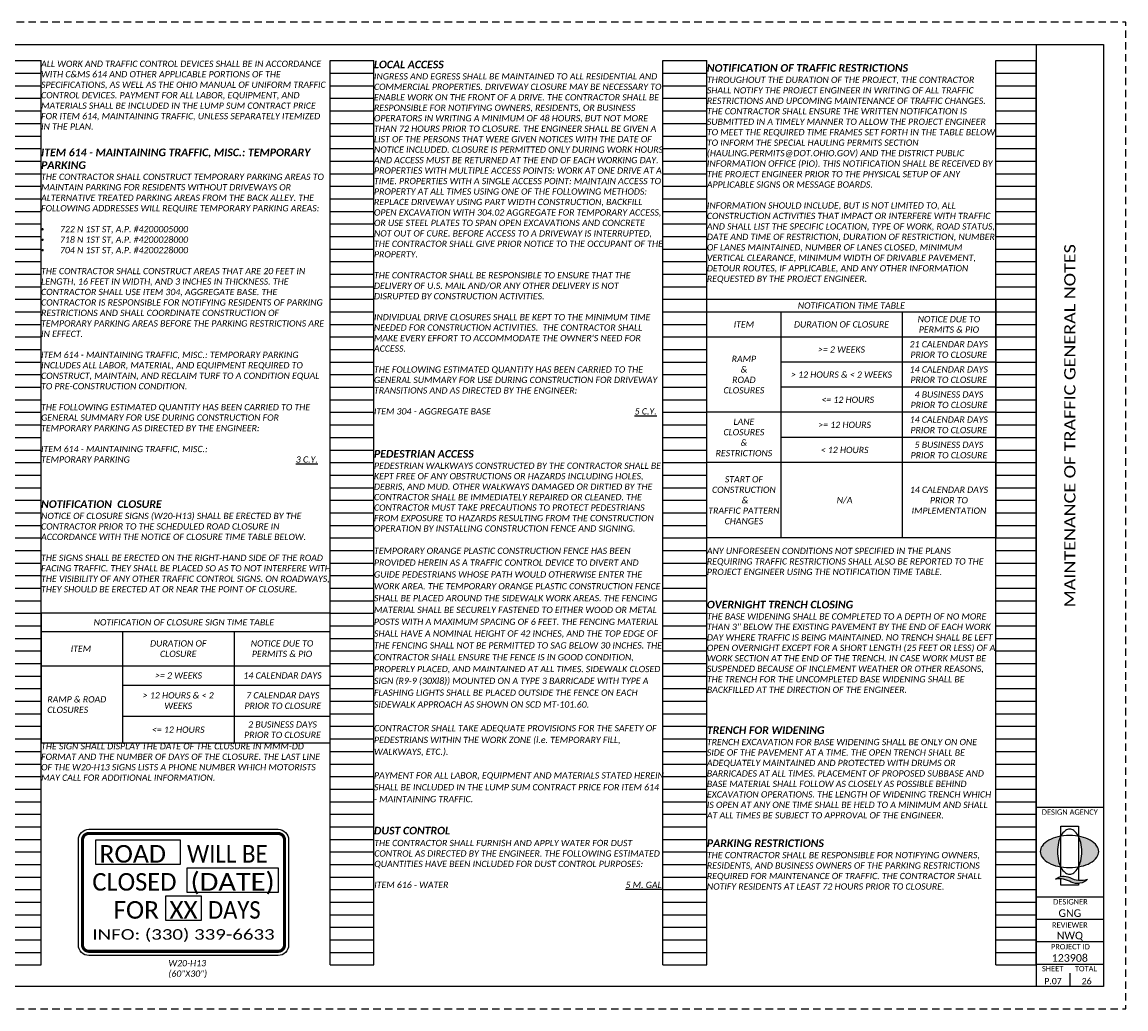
# Paper-space layout 'Layout1' of a CAD drawing. Header units: feet. Extents: x -8.4 to 63.2, y 0 to 22.
# Tile 2 of 3: x 9.4 to 34, y 0 to 22. Entities that reach past the tile are written whole.
import ezdxf
from ezdxf.enums import TextEntityAlignment as Align

# ---------------------------------------------------------------- set-up
doc = ezdxf.new("R2010")
doc.units = ezdxf.units.FT
doc.header["$MEASUREMENT"] = 0
doc.linetypes.add('OhDOT_USTN3', pattern=[0.22, 0.165, -0.055])
for name, color, linetype in [('SH_Border', 7, 'Continuous'), ('SH_Cut_Line', 7, 'OhDOT_USTN3'), ('SH_Data', 7, 'Continuous'), ('SH_Hatch', 14, 'Continuous'), ('SH_Text', 7, 'Continuous'), ('SH_TextH', 4, 'Continuous'), ('SH_TextM', 7, 'Continuous')]:
    doc.layers.add(name, color=color, linetype=linetype)
doc.styles.add('Font 70-Main Title', font='calibri.ttf', dxfattribs={"width": 1.15, "height": 0.25})
doc.styles.add('SIMPLEX', font='calibri.ttf')
doc.styles.add('Slanted Normal (0.14) Font 31', font='calibrii.ttf', dxfattribs={"height": 0.14})
doc.styles.add('Slanted Sub-Title (0.17) Font 31', font='calibrii.ttf', dxfattribs={"height": 0.17})
doc.styles.add('Slanted-Normal', font='calibrii.ttf', dxfattribs={"height": 0.14})
doc.styles.add('Straight Minimum (0.12) Font 30', font='calibri.ttf', dxfattribs={"height": 0.12})
doc.styles.add('Straight-Normal', font='calibri.ttf', dxfattribs={"height": 0.14})
doc.styles.add('Straight-Sub Title', font='calibri.ttf', dxfattribs={"height": 0.17})

# ---------------------------------------------------------------- blocks, each defined once
blk = doc.blocks.new('4COL')
at = {"layer": 'Defpoints', "color": 3, "linetype": 'Continuous'}
for p, q in [((9.34, 21.14), (10.32, 21.14)), ((10.32, 0.98), (10.32, 21.14)), ((16.76, 0.98), (16.76, 21.14)), ((16.76, 21.14), (17.74, 21.14)), ((17.74, 0.98), (17.74, 21.14)), ((24.18, 0.98), (24.18, 21.14)), ((24.18, 21.14), (25.16, 21.14)), ((25.16, 0.98), (25.16, 21.14)), ((31.6, 0.98), (31.6, 21.14)), ((31.6, 21.14), (32.5, 21.14)), ((32.5, 0.98), (32.5, 21.14)), ((9.34, 20.86), (10.32, 20.86)), ((16.76, 20.86), (17.74, 20.86)), ((24.18, 20.86), (25.16, 20.86)), ((31.6, 20.86), (32.5, 20.86)), ((9.34, 20.58), (10.32, 20.58)), ((16.76, 20.58), (17.74, 20.58)), ((24.18, 20.58), (25.16, 20.58)), ((31.6, 20.58), (32.5, 20.58)), ((9.34, 20.3), (10.32, 20.3)), ((16.76, 20.3), (17.74, 20.3)), ((24.18, 20.3), (25.16, 20.3)), ((31.6, 20.3), (32.5, 20.3)), ((9.34, 20.02), (10.32, 20.02)), ((16.76, 20.02), (17.74, 20.02)), ((24.18, 20.02), (25.16, 20.02)), ((31.6, 20.02), (32.5, 20.02)), ((9.34, 19.74), (10.32, 19.74)), ((16.76, 19.74), (17.74, 19.74)), ((24.18, 19.74), (25.16, 19.74)), ((31.6, 19.74), (32.5, 19.74)), ((9.34, 19.46), (10.32, 19.46)), ((16.76, 19.46), (17.74, 19.46)), ((24.18, 19.46), (25.16, 19.46)), ((31.6, 19.46), (32.5, 19.46)), ((9.34, 19.18), (10.32, 19.18)), ((16.76, 19.18), (17.74, 19.18)), ((24.18, 19.18), (25.16, 19.18)), ((31.6, 19.18), (32.5, 19.18)), ((9.34, 18.9), (10.32, 18.9)), ((16.76, 18.9), (17.74, 18.9)), ((24.18, 18.9), (25.16, 18.9)), ((31.6, 18.9), (32.5, 18.9)), ((9.34, 18.62), (10.32, 18.62)), ((16.76, 18.62), (17.74, 18.62)), ((24.18, 18.62), (25.16, 18.62)), ((31.6, 18.62), (32.5, 18.62)), ((9.34, 18.34), (10.32, 18.34)), ((16.76, 18.34), (17.74, 18.34)), ((24.18, 18.34), (25.16, 18.34)), ((31.6, 18.34), (32.5, 18.34)), ((9.34, 18.06), (10.32, 18.06)), ((16.76, 18.06), (17.74, 18.06)), ((24.18, 18.06), (25.16, 18.06)), ((31.6, 18.06), (32.5, 18.06)), ((9.34, 17.78), (10.32, 17.78)), ((16.76, 17.78), (17.74, 17.78)), ((24.18, 17.78), (25.16, 17.78)), ((31.6, 17.78), (32.5, 17.78)), ((9.34, 17.5), (10.32, 17.5)), ((16.76, 17.5), (17.74, 17.5)), ((24.18, 17.5), (25.16, 17.5)), ((31.6, 17.5), (32.5, 17.5)), ((9.34, 17.22), (10.32, 17.22)), ((16.76, 17.22), (17.74, 17.22)), ((24.18, 17.22), (25.16, 17.22)), ((31.6, 17.22), (32.5, 17.22)), ((9.34, 16.94), (10.32, 16.94)), ((16.76, 16.94), (17.74, 16.94)), ((24.18, 16.94), (25.16, 16.94)), ((31.6, 16.94), (32.5, 16.94)), ((9.34, 16.66), (10.32, 16.66)), ((16.76, 16.66), (17.74, 16.66)), ((24.18, 16.66), (25.16, 16.66)), ((31.6, 16.66), (32.5, 16.66)), ((9.34, 16.38), (10.32, 16.38)), ((16.76, 16.38), (17.74, 16.38)), ((24.18, 16.38), (25.16, 16.38)), ((31.6, 16.38), (32.5, 16.38)), ((9.34, 16.1), (10.32, 16.1)), ((16.76, 16.1), (17.74, 16.1)), ((24.18, 16.1), (25.16, 16.1)), ((31.6, 16.1), (32.5, 16.1)), ((9.34, 15.82), (10.32, 15.82)), ((16.76, 15.82), (17.74, 15.82)), ((24.18, 15.82), (25.16, 15.82)), ((31.6, 15.82), (32.5, 15.82)), ((9.34, 15.54), (10.32, 15.54)), ((16.76, 15.54), (17.74, 15.54)), ((24.18, 15.54), (25.16, 15.54)), ((31.6, 15.54), (32.5, 15.54)), ((9.34, 15.26), (10.32, 15.26)), ((16.76, 15.26), (17.74, 15.26)), ((24.18, 15.26), (25.16, 15.26)), ((31.6, 15.26), (32.5, 15.26)), ((9.34, 14.98), (10.32, 14.98)), ((16.76, 14.98), (17.74, 14.98)), ((24.18, 14.98), (25.16, 14.98)), ((31.6, 14.98), (32.5, 14.98)), ((9.34, 14.7), (10.32, 14.7)), ((16.76, 14.7), (17.74, 14.7)), ((24.18, 14.7), (25.16, 14.7)), ((31.6, 14.7), (32.5, 14.7)), ((9.34, 14.42), (10.32, 14.42)), ((16.76, 14.42), (17.74, 14.42)), ((24.18, 14.42), (25.16, 14.42)), ((31.6, 14.42), (32.5, 14.42)), ((9.34, 14.14), (10.32, 14.14)), ((16.76, 14.14), (17.74, 14.14)), ((24.18, 14.14), (25.16, 14.14)), ((31.6, 14.14), (32.5, 14.14)), ((9.34, 13.86), (10.32, 13.86)), ((16.76, 13.86), (17.74, 13.86)), ((24.18, 13.86), (25.16, 13.86)), ((31.6, 13.86), (32.5, 13.86)), ((9.34, 13.58), (10.32, 13.58)), ((16.76, 13.58), (17.74, 13.58)), ((24.18, 13.58), (25.16, 13.58)), ((31.6, 13.58), (32.5, 13.58)), ((9.34, 13.3), (10.32, 13.3)), ((16.76, 13.3), (17.74, 13.3)), ((24.18, 13.3), (25.16, 13.3)), ((31.6, 13.3), (32.5, 13.3)), ((9.34, 13.02), (10.32, 13.02)), ((16.76, 13.02), (17.74, 13.02)), ((24.18, 13.02), (25.16, 13.02)), ((31.6, 13.02), (32.5, 13.02)), ((9.34, 12.74), (10.32, 12.74)), ((16.76, 12.74), (17.74, 12.74)), ((24.18, 12.74), (25.16, 12.74)), ((31.6, 12.74), (32.5, 12.74)), ((9.34, 12.46), (10.32, 12.46)), ((16.76, 12.46), (17.74, 12.46)), ((24.18, 12.46), (25.16, 12.46)), ((31.6, 12.46), (32.5, 12.46)), ((9.34, 12.18), (10.32, 12.18)), ((16.76, 12.18), (17.74, 12.18)), ((24.18, 12.18), (25.16, 12.18)), ((31.6, 12.18), (32.5, 12.18)), ((9.34, 11.9), (10.32, 11.9)), ((16.76, 11.9), (17.74, 11.9)), ((24.18, 11.9), (25.16, 11.9)), ((31.6, 11.9), (32.5, 11.9)), ((9.34, 11.62), (10.32, 11.62)), ((16.76, 11.62), (17.74, 11.62)), ((24.18, 11.62), (25.16, 11.62)), ((31.6, 11.62), (32.5, 11.62)), ((9.34, 11.34), (10.32, 11.34)), ((16.76, 11.34), (17.74, 11.34)), ((24.18, 11.34), (25.16, 11.34)), ((31.6, 11.34), (32.5, 11.34)), ((9.34, 11.06), (10.32, 11.06)), ((16.76, 11.06), (17.74, 11.06)), ((24.18, 11.06), (25.16, 11.06)), ((31.6, 11.06), (32.5, 11.06)), ((9.34, 10.78), (10.32, 10.78)), ((16.76, 10.78), (17.74, 10.78)), ((24.18, 10.78), (25.16, 10.78)), ((31.6, 10.78), (32.5, 10.78)), ((9.34, 10.5), (10.32, 10.5)), ((16.76, 10.5), (17.74, 10.5)), ((24.18, 10.5), (25.16, 10.5)), ((31.6, 10.5), (32.5, 10.5)), ((9.34, 10.22), (10.32, 10.22)), ((16.76, 10.22), (17.74, 10.22)), ((24.18, 10.22), (25.16, 10.22)), ((31.6, 10.22), (32.5, 10.22)), ((9.34, 9.94), (10.32, 9.94)), ((16.76, 9.94), (17.74, 9.94)), ((24.18, 9.94), (25.16, 9.94)), ((31.6, 9.94), (32.5, 9.94)), ((9.34, 9.66), (10.32, 9.66)), ((16.76, 9.66), (17.74, 9.66)), ((24.18, 9.66), (25.16, 9.66)), ((31.6, 9.66), (32.5, 9.66)), ((9.34, 9.38), (10.32, 9.38)), ((16.76, 9.38), (17.74, 9.38)), ((24.18, 9.38), (25.16, 9.38)), ((31.6, 9.38), (32.5, 9.38)), ((9.34, 9.1), (10.32, 9.1)), ((16.76, 9.1), (17.74, 9.1)), ((24.18, 9.1), (25.16, 9.1)), ((31.6, 9.1), (32.5, 9.1)), ((9.34, 8.82), (10.32, 8.82)), ((16.76, 8.82), (17.74, 8.82)), ((24.18, 8.82), (25.16, 8.82)), ((31.6, 8.82), (32.5, 8.82)), ((9.34, 8.54), (10.32, 8.54)), ((16.76, 8.54), (17.74, 8.54)), ((24.18, 8.54), (25.16, 8.54)), ((31.6, 8.54), (32.5, 8.54)), ((9.34, 8.26), (10.32, 8.26)), ((16.76, 8.26), (17.74, 8.26)), ((24.18, 8.26), (25.16, 8.26)), ((31.6, 8.26), (32.5, 8.26)), ((9.34, 7.98), (10.32, 7.98)), ((16.76, 7.98), (17.74, 7.98)), ((24.18, 7.98), (25.16, 7.98)), ((31.6, 7.98), (32.5, 7.98)), ((9.34, 7.7), (10.32, 7.7)), ((16.76, 7.7), (17.74, 7.7)), ((24.18, 7.7), (25.16, 7.7)), ((31.6, 7.7), (32.5, 7.7)), ((9.34, 7.42), (10.32, 7.42)), ((16.76, 7.42), (17.74, 7.42)), ((24.18, 7.42), (25.16, 7.42)), ((31.6, 7.42), (32.5, 7.42)), ((9.34, 7.14), (10.32, 7.14)), ((16.76, 7.14), (17.74, 7.14)), ((24.18, 7.14), (25.16, 7.14)), ((31.6, 7.14), (32.5, 7.14)), ((9.34, 6.86), (10.32, 6.86)), ((16.76, 6.86), (17.74, 6.86)), ((24.18, 6.86), (25.16, 6.86)), ((31.6, 6.86), (32.5, 6.86)), ((9.34, 6.58), (10.32, 6.58)), ((16.76, 6.58), (17.74, 6.58)), ((24.18, 6.58), (25.16, 6.58)), ((31.6, 6.58), (32.5, 6.58)), ((9.34, 6.3), (10.32, 6.3)), ((16.76, 6.3), (17.74, 6.3)), ((24.18, 6.3), (25.16, 6.3)), ((31.6, 6.3), (32.5, 6.3)), ((9.34, 6.02), (10.32, 6.02)), ((16.76, 6.02), (17.74, 6.02)), ((24.18, 6.02), (25.16, 6.02)), ((31.6, 6.02), (32.5, 6.02)), ((9.34, 5.74), (10.32, 5.74)), ((16.76, 5.74), (17.74, 5.74)), ((24.18, 5.74), (25.16, 5.74)), ((31.6, 5.74), (32.5, 5.74)), ((9.34, 5.46), (10.32, 5.46)), ((16.76, 5.46), (17.74, 5.46)), ((24.18, 5.46), (25.16, 5.46)), ((31.6, 5.46), (32.5, 5.46)), ((9.34, 5.18), (10.32, 5.18)), ((16.76, 5.18), (17.74, 5.18)), ((24.18, 5.18), (25.16, 5.18)), ((31.6, 5.18), (32.5, 5.18)), ((9.34, 4.9), (10.32, 4.9)), ((16.76, 4.9), (17.74, 4.9)), ((24.18, 4.9), (25.16, 4.9)), ((31.6, 4.9), (32.5, 4.9)), ((9.34, 4.62), (10.32, 4.62)), ((16.76, 4.62), (17.74, 4.62)), ((24.18, 4.62), (25.16, 4.62)), ((31.6, 4.62), (32.5, 4.62)), ((9.34, 4.34), (10.32, 4.34)), ((16.76, 4.34), (17.74, 4.34)), ((24.18, 4.34), (25.16, 4.34)), ((31.6, 4.34), (32.5, 4.34)), ((9.34, 4.06), (10.32, 4.06)), ((16.76, 4.06), (17.74, 4.06)), ((24.18, 4.06), (25.16, 4.06)), ((31.6, 4.06), (32.5, 4.06)), ((9.34, 3.78), (10.32, 3.78)), ((16.76, 3.78), (17.74, 3.78)), ((24.18, 3.78), (25.16, 3.78)), ((31.6, 3.78), (32.5, 3.78)), ((9.34, 3.5), (10.32, 3.5)), ((16.76, 3.5), (17.74, 3.5)), ((24.18, 3.5), (25.16, 3.5)), ((31.6, 3.5), (32.5, 3.5)), ((9.34, 3.22), (10.32, 3.22)), ((16.76, 3.22), (17.74, 3.22)), ((24.18, 3.22), (25.16, 3.22)), ((31.6, 3.22), (32.5, 3.22)), ((9.34, 2.94), (10.32, 2.94)), ((16.76, 2.94), (17.74, 2.94)), ((24.18, 2.94), (25.16, 2.94)), ((31.6, 2.94), (32.5, 2.94)), ((9.34, 2.66), (10.32, 2.66)), ((16.76, 2.66), (17.74, 2.66)), ((24.18, 2.66), (25.16, 2.66)), ((31.6, 2.66), (32.5, 2.66)), ((9.34, 2.38), (10.32, 2.38)), ((16.76, 2.38), (17.74, 2.38)), ((24.18, 2.38), (25.16, 2.38)), ((31.6, 2.38), (32.5, 2.38)), ((9.34, 2.1), (10.32, 2.1)), ((16.76, 2.1), (17.74, 2.1)), ((24.18, 2.1), (25.16, 2.1)), ((31.6, 2.1), (32.5, 2.1)), ((9.34, 1.82), (10.32, 1.82)), ((16.76, 1.82), (17.74, 1.82)), ((24.18, 1.82), (25.16, 1.82)), ((31.6, 1.82), (32.5, 1.82)), ((9.34, 1.54), (10.32, 1.54)), ((16.76, 1.54), (17.74, 1.54)), ((24.18, 1.54), (25.16, 1.54)), ((31.6, 1.54), (32.5, 1.54)), ((9.34, 1.26), (10.32, 1.26)), ((16.76, 1.26), (17.74, 1.26)), ((24.18, 1.26), (25.16, 1.26)), ((31.6, 1.26), (32.5, 1.26)), ((9.34, 0.98), (10.32, 0.98)), ((16.76, 0.98), (17.74, 0.98)), ((24.18, 0.98), (25.16, 0.98)), ((31.6, 0.98), (32.5, 0.98))]:
    blk.add_line(p, q, dxfattribs=at)
blk = doc.blocks.new('A$C1697e795')
at = {"layer": 'SH_Hatch'}
for points in [[(-0.11, 0.09, -0.0615), (-0.088, 0.151), (-0.088, 0.152, 0.014092), (-0.117, 0.147, 0.069705), (-0.205, 0.113, 0.105975), (-0.272, 0.056, 0.163104), (-0.29, 0.001, 0.163049), (-0.272, -0.054, 0.105975), (-0.205, -0.112, 0.069705), (-0.117, -0.145, 0.014089), (-0.088, -0.151, -0.061487), (-0.11, -0.09, -0.054987), (-0.12, 0, -0.054987)], [(0.111, 0.09, 0.0615), (0.089, 0.151), (0.089, 0.152, -0.014092), (0.118, 0.147, -0.069705), (0.206, 0.113, -0.105975), (0.273, 0.056, -0.163104), (0.291, 0.001, -0.163049), (0.273, -0.054, -0.105975), (0.206, -0.112, -0.069705), (0.118, -0.145, -0.014089), (0.089, -0.151, 0.061487), (0.111, -0.09, 0.054987), (0.121, 0, 0.054987)], [(0.002, -0.257, 0.297692), (-0.14, -0.273, -0.180432), (0.016, -0.302, 0.32264), (0.179, -0.273, -0.20237)]]:
    blk.add_hatch(color=256, dxfattribs=at).paths.add_polyline_path(points)
at = {"layer": 'SH_TextM'}
for points in [[(0.111, -0.09, 0.054987), (0.121, 0, 0.054987), (0.111, 0.09, 0.0688), (0.085, 0.158, 0.105699), (0.042, 0.209, 0.165247), (0, 0.223, 0.165247), (-0.041, 0.209, 0.105699), (-0.085, 0.158, 0.0688), (-0.11, 0.09, 0.054987), (-0.12, 0, 0.054987), (-0.11, -0.09, 0.0688), (-0.085, -0.158, 0.105699), (-0.041, -0.209, 0.165247), (0, -0.223, 0.165247), (0.042, -0.209, 0.105699), (0.085, -0.158, 0.0688)], [(-0.205, -0.112, 0.069705), (-0.117, -0.145, 0.055931), (-0.001, -0.158, 0.055931), (0.116, -0.145, 0.069705), (0.204, -0.112, 0.105975), (0.27, -0.054, 0.163076), (0.289, 0.001, 0.163076), (0.27, 0.056, 0.105975), (0.204, 0.113, 0.069705), (0.116, 0.147, 0.055931), (-0.001, 0.16, 0.055931), (-0.117, 0.147, 0.069705), (-0.205, 0.113, 0.105975), (-0.272, 0.056, 0.163076), (-0.29, 0.001, 0.163076), (-0.272, -0.054, 0.105975)], [(0.016, -0.302, 0.180432), (-0.14, -0.273, -0.297692), (0.002, -0.257, 0.20237), (0.179, -0.273, -0.32264)]]:
    blk.add_lwpolyline(points, format="xyb", close=True, dxfattribs=at)
for points in [[(-0.088, -0.247), (-0.088, 0.253), (0.089, 0.253), (0.089, -0.283)], [(0.089, -0.316), (0.089, -0.332), (-0.088, -0.332), (-0.088, -0.27)]]:
    blk.add_lwpolyline(points, dxfattribs=at)

psp = doc.layouts.get("Layout1")

# ---------------------------------------------------------------- linework, layer by layer
psp.add_lwpolyline([(10.651, 1.426), (10.651, 3.769, -0.414214), (10.885, 4.004), (15.104, 4.004, -0.414214), (15.338, 3.769), (15.338, 1.426, -0.414214), (15.104, 1.191), (10.885, 1.191, -0.414214)], format="xyb", close=True)
at = {"const_width": 0.0684}
psp.add_lwpolyline([(10.744, 1.426), (10.744, 3.769, -0.414214), (10.885, 3.911), (15.104, 3.911, -0.414214), (15.246, 3.769), (15.246, 1.426, -0.414214), (15.104, 1.284), (10.885, 1.284, -0.414214)], format="xyb", close=True, dxfattribs=at)
for points in [[(11.042, 3.223), (11.042, 3.769), (12.917, 3.769), (12.917, 3.223)], [(13.073, 2.598), (13.073, 3.144), (15.104, 3.144), (15.104, 2.598)], [(12.604, 1.973), (12.604, 2.519), (13.385, 2.519), (13.385, 1.973)]]:
    psp.add_lwpolyline(points, close=True)
at = {"layer": 'SH_Border'}
for p, q in [((24.66, 15.54), (31.1, 15.54)), ((26.31, 15.54), (26.31, 10.5)), ((29.01, 15.54), (29.01, 10.5))]:
    psp.add_line(p, q, dxfattribs=at)
at = {"layer": 'SH_Border', "linetype": 'Continuous', "flags": 128}
psp.add_lwpolyline([(0.5, 21.5), (33.5, 21.5), (33.5, 0.5), (0.5, 0.5), (0.5, 21.5)], close=True, dxfattribs=at)
for points in [[(32, 21.5), (32, 0.5)], [(32, 4.5), (33.5, 4.5)], [(32, 2.5), (33.5, 2.5)], [(32, 2), (33.5, 2)], [(32, 1.5), (33.5, 1.5)], [(32, 1), (33.5, 1)]]:
    psp.add_lwpolyline(points, dxfattribs=at)
at = {"layer": 'SH_Border'}
psp.add_lwpolyline([(24.66, 15.82), (31.1, 15.82), (31.1, 10.5), (24.66, 10.5)], close=True, dxfattribs=at)
psp.add_lwpolyline([(32.75, 0.8), (32.75, 0.5)], dxfattribs=at)
at = {"layer": 'SH_Cut_Line', "color": 7, "linetype": 'OhDOT_USTN3', "flags": 128}
psp.add_lwpolyline([(0, 0), (34, 0), (34, 22), (0, 22), (0, 0)], close=True, dxfattribs=at)
at = {"layer": 'SH_Text'}
for p, q in [((24.66, 14.98), (31.1, 14.98)), ((31.1, 14.42), (26.31, 14.42)), ((31.1, 13.86), (26.31, 13.86)), ((31.1, 13.3), (24.66, 13.3)), ((31.1, 12.74), (26.31, 12.74)), ((31.1, 12.18), (24.66, 12.18))]:
    psp.add_line(p, q, dxfattribs=at)
for points in [[(16.26, 5.922), (16.26, 8.82), (9.82, 8.82), (9.82, 5.922)], [(9.82, 8.417), (16.26, 8.417)], [(11.634, 8.417), (11.634, 5.922)], [(14.12, 8.417), (14.12, 5.922)], [(9.82, 7.646), (16.26, 7.646)], [(11.634, 7.219), (16.26, 7.219)], [(11.634, 6.527), (16.26, 6.527)], [(16.26, 5.922), (9.82, 5.922)]]:
    psp.add_lwpolyline(points, dxfattribs=at)

# ---------------------------------------------------------------- block references
at = {"layer": 'SH_Border', "xscale": 2.25, "yscale": 2.25, "zscale": 2.25}
psp.add_blockref('A$C1697e795', (32.744, 3.506), dxfattribs=at)
at = {"layer": 'SH_Text'}
psp.add_blockref('4COL', (-0.5, 0), dxfattribs=at)

# ---------------------------------------------------------------- texts
at = {"style": 'SIMPLEX'}
for s, height, width, p, p2 in [('WILL BE', 0.3906, 0.901009, (13.073, 3.262), (14.87, 3.262)), ('CLOSED', 0.3906, 0.958525, (10.963, 2.637), (12.838, 2.637)), ('FOR', 0.3906, 0.991493, (11.432, 2.012), (12.448, 2.012)), ('DAYS', 0.3906, 0.889599, (13.542, 2.012), (14.713, 2.012)), ('INFO: (330) 339-6633', 0.23438, 1.261806, (10.963, 1.543), (15.026, 1.543))]:
    psp.add_text(s, height=height, dxfattribs=dict(at, width=width)).set_placement(p, p2, align=Align.FIT)
at = {"insert": (12.658, 1.09), "char_height": 0.14, "width": 6.44, "attachment_point": 1, "style": 'Slanted-Normal'}
psp.add_mtext('W20-H13\\P(60"X30")', dxfattribs=at)
at = {"style": 'SIMPLEX'}
for tag, text, width, p, p2 in [('ROAD', 'ROAD', 1.005496, (11.12, 3.262), (12.604, 3.262)), ('(DATE)', 'JAN 00', 1.097625, (13.151, 2.637), (15.026, 2.637)), ('XX', 'XX', 0.978363, (12.682, 2.012), (13.307, 2.012))]:
    psp.add_attdef(tag, text=text, height=0.3906, dxfattribs=dict(at, width=width)).set_placement(p, p2, align=Align.FIT)
at = {"layer": 'SH_Border', "char_height": 0.17, "attachment_point": 1}
for s, insert, width, style in [('{\\fCalibri|b1|i1|c0|p34;\\C4;LOCAL ACCESS}', (17.24, 21.14), 6.44, 'Slanted-Normal'), ('{\\fCalibri|b1|i1|c0|p34;\\C4;NOTIFICATION OF TRAFFIC RESTRICTIONS}', (24.66, 21.062), 6.43343, 'Slanted Sub-Title (0.17) Font 31'), ('{\\fCalibri|b1|i1|c0|p34;\\C4;ITEM 614 - MAINTAINING TRAFFIC, MISC.: TEMPORARY PARKING}', (9.82, 19.18), 6.44, 'Slanted-Normal'), ('{\\fCalibri|b1|i1|c0|p34;\\C4;PEDESTRIAN ACCESS}', (17.24, 12.46), 6.44, 'Slanted-Normal'), ('{\\fCalibri|b1|i1|c0|p34;\\C4;NOTIFICATION  CLOSURE}', (9.82, 11.34), 6.43343, 'Slanted Sub-Title (0.17) Font 31'), ('{\\fCalibri|b1|i1|c0|p34;\\C4;OVERNIGHT TRENCH CLOSING}', (24.66, 9.1), 6.44, 'Slanted Sub-Title (0.17) Font 31'), ('{\\fCalibri|b1|i1|c0|p34;\\C4;TRENCH FOR WIDENING}', (24.66, 6.3), 6.44, 'Slanted Sub-Title (0.17) Font 31'), ('{\\fCalibri|b1|i1|c0|p34;\\C4;PARKING RESTRICTIONS}', (24.66, 3.78), 6.44, 'Slanted Sub-Title (0.17) Font 31')]:
    psp.add_mtext(s, dxfattribs=dict(at, insert=insert, width=width, style=style))
at = {"layer": 'SH_Data', "style": 'Font 70-Main Title', "width": 1.15}
psp.add_text('MAINTENANCE OF TRAFFIC GENERAL NOTES', height=0.25, rotation=90, dxfattribs=at).set_placement((32.75, 13), align=Align.MIDDLE_CENTER)
at = {"layer": 'SH_Data', "style": 'Straight-Sub Title'}
for s, p in [('GNG', (32.75, 2)), ('NWQ', (32.75, 1.5)), ('123908', (32.75, 1))]:
    psp.add_text(s, height=0.17, dxfattribs=at).set_placement(p, align=Align.BOTTOM_CENTER)
at = {"layer": 'SH_Data', "style": 'Straight-Normal'}
for s, p in [('P.07', (32.375, 0.551)), ('26', (33.125, 0.549))]:
    psp.add_text(s, height=0.14, dxfattribs=at).set_placement(p, align=Align.CENTER)
at = {"layer": 'SH_Data', "char_height": 0.12, "style": 'Straight Minimum (0.12) Font 30'}
for s, insert, width, attachment_point in [('DESIGN AGENCY', (32.124, 4.448), 1.94049, 1), ('DESIGNER', (32.378, 2.448), 1.0279, 1), ('REVIEWER', (32.75, 1.931), 1.0279, 2), ('PROJECT ID', (32.328, 1.447), 1.27835, 1), ('SHEET', (32.129, 0.957), 1.0279, 1), ('TOTAL', (32.862, 0.957), 1.0279, 1)]:
    psp.add_mtext(s, dxfattribs=dict(at, insert=insert, width=width, attachment_point=attachment_point))
at = {"layer": 'SH_Text', "char_height": 0.14}
for s, insert, width, attachment_point, style in [('ALL WORK AND TRAFFIC CONTROL DEVICES SHALL BE IN ACCORDANCE WITH C&MS 614 AND OTHER APPLICABLE PORTIONS OF THE SPECIFICATIONS, AS WELL AS THE OHIO MANUAL OF UNIFORM TRAFFIC CONTROL DEVICES. PAYMENT FOR ALL LABOR, EQUIPMENT, AND MATERIALS SHALL BE INCLUDED IN THE LUMP SUM CONTRACT PRICE FOR ITEM 614, MAINTAINING TRAFFIC, UNLESS SEPARATELY ITEMIZED IN THE PLAN.', (9.82, 21.14), 6.44, 1, 'Slanted Normal (0.14) Font 31'), ("INGRESS AND EGRESS SHALL BE MAINTAINED TO ALL RESIDENTIAL AND COMMERCIAL PROPERTIES. DRIVEWAY CLOSURE MAY BE NECESSARY TO ENABLE WORK ON THE FRONT OF A DRIVE. THE CONTRACTOR SHALL BE RESPONSIBLE FOR NOTIFYING OWNERS, RESIDENTS, OR BUSINESS OPERATORS IN WRITING A MINIMUM OF 48 HOURS, BUT NOT MORE THAN 72 HOURS PRIOR TO CLOSURE. THE ENGINEER SHALL BE GIVEN A LIST OF THE PERSONS THAT WERE GIVEN NOTICES WITH THE DATE OF NOTICE INCLUDED. CLOSURE IS PERMITTED ONLY DURING WORK HOURS AND ACCESS MUST BE RETURNED AT THE END OF EACH WORKING DAY. PROPERTIES WITH MULTIPLE ACCESS POINTS: WORK AT ONE DRIVE AT A TIME. PROPERTIES WITH A SINGLE ACCESS POINT: MAINTAIN ACCESS TO PROPERTY AT ALL TIMES USING ONE OF THE FOLLOWING METHODS: REPLACE DRIVEWAY USING PART WIDTH CONSTRUCTION, BACKFILL OPEN EXCAVATION WITH 304.02 AGGREGATE FOR TEMPORARY ACCESS, OR USE STEEL PLATES TO SPAN OPEN EXCAVATIONS AND CONCRETE NOT OUT OF CURE. BEFORE ACCESS TO A DRIVEWAY IS INTERRUPTED, THE CONTRACTOR SHALL GIVE PRIOR NOTICE TO THE OCCUPANT OF THE PROPERTY.\\P\\PTHE CONTRACTOR SHALL BE RESPONSIBLE TO ENSURE THAT THE DELIVERY OF U.S. MAIL AND/OR ANY OTHER DELIVERY IS NOT DISRUPTED BY CONSTRUCTION ACTIVITIES.\\P\\PINDIVIDUAL DRIVE CLOSURES SHALL BE KEPT TO THE MINIMUM TIME NEEDED FOR CONSTRUCTION ACTIVITIES.  THE CONTRACTOR SHALL MAKE EVERY EFFORT TO ACCOMMODATE THE OWNER'S NEED FOR ACCESS.    \\P\\PTHE FOLLOWING ESTIMATED QUANTITY HAS BEEN CARRIED TO THE GENERAL SUMMARY FOR USE DURING CONSTRUCTION FOR DRIVEWAY TRANSITIONS AND AS DIRECTED BY THE ENGINEER:\\P\\PITEM 304 - AGGREGATE BASE                                                                 {\\L5 C.Y.}\\P^I", (17.24, 20.86), 6.44, 1, 'Slanted Normal (0.14) Font 31'), ('THROUGHOUT THE DURATION OF THE PROJECT, THE CONTRACTOR SHALL NOTIFY THE PROJECT ENGINEER IN WRITING OF ALL TRAFFIC RESTRICTIONS AND UPCOMING MAINTENANCE OF TRAFFIC CHANGES. THE CONTRACTOR SHALL ENSURE THE WRITTEN NOTIFICATION IS SUBMITTED IN A TIMELY MANNER TO ALLOW THE PROJECT ENGINEER TO MEET THE REQUIRED TIME FRAMES SET FORTH IN THE TABLE BELOW TO INFORM THE SPECIAL HAULING PERMITS SECTION (HAULING.PERMITS@DOT.OHIO.GOV) AND THE DISTRICT PUBLIC INFORMATION OFFICE (PIO). THIS NOTIFICATION SHALL BE RECEIVED BY THE PROJECT ENGINEER PRIOR TO THE PHYSICAL SETUP OF ANY APPLICABLE SIGNS OR MESSAGE BOARDS.\\~\\P\\PINFORMATION SHOULD INCLUDE, BUT IS NOT LIMITED TO, ALL CONSTRUCTION ACTIVITIES THAT IMPACT OR INTERFERE WITH TRAFFIC AND SHALL LIST THE SPECIFIC LOCATION, TYPE OF WORK, ROAD STATUS, DATE AND TIME OF RESTRICTION, DURATION OF RESTRICTION, NUMBER OF LANES MAINTAINED, NUMBER OF LANES CLOSED, MINIMUM VERTICAL CLEARANCE, MINIMUM WIDTH OF DRIVABLE PAVEMENT, DETOUR ROUTES, IF APPLICABLE, AND ANY OTHER INFORMATION REQUESTED BY THE PROJECT ENGINEER. \\P\\P\\P\\P\\P\\P\\P\\P\\P\\P\\P\\P\\P\\P\\P\\P\\P\\P\\P\\P\\P\\P\\P\\P\\P\\PANY UNFORESEEN CONDITIONS NOT SPECIFIED IN THE PLANS REQUIRING TRAFFIC RESTRICTIONS SHALL ALSO BE REPORTED TO THE PROJECT ENGINEER USING THE NOTIFICATION TIME TABLE.', (24.66, 20.782), 6.44, 1, 'Slanted Normal (0.14) Font 31'), ('THE CONTRACTOR SHALL CONSTRUCT TEMPORARY PARKING AREAS TO MAINTAIN PARKING FOR RESIDENTS WITHOUT DRIVEWAYS OR ALTERNATIVE TREATED PARKING AREAS FROM THE BACK ALLEY. THE FOLLOWING ADDRESSES WILL REQUIRE TEMPORARY PARKING AREAS:\\P\\P\\pxi-3,l3,t3;{\\fSymbol|b0|i1|c2|p18;·^I}722 N 1ST ST, A.P. #4200005000\\P{\\fSymbol|b0|i1|c2|p18;·^I}718 N 1ST ST, A.P. #4200028000\\P{\\fSymbol|b0|i1|c2|p18;·^I}704 N 1ST ST, A.P. #4200228000    \\P\\pi0,l0,tz;\\PTHE CONTRACTOR SHALL CONSTRUCT AREAS THAT ARE 20 FEET IN LENGTH, 16 FEET IN WIDTH, AND 3 INCHES IN THICKNESS. THE CONTRACTOR SHALL USE ITEM 304, AGGREGATE BASE. THE CONTRACTOR IS RESPONSIBLE FOR NOTIFYING RESIDENTS OF PARKING RESTRICTIONS AND SHALL COORDINATE CONSTRUCTION OF TEMPORARY PARKING AREAS BEFORE THE PARKING RESTRICTIONS ARE IN EFFECT. \\P\\PITEM 614 - MAINTAINING TRAFFIC, MISC.: TEMPORARY PARKING INCLUDES ALL LABOR, MATERIAL, AND EQUIPMENT REQUIRED TO CONSTRUCT, MAINTAIN, AND RECLAIM TURF TO A CONDITION EQUAL TO PRE-CONSTRUCTION CONDITION. \\P\\PTHE FOLLOWING ESTIMATED QUANTITY HAS BEEN CARRIED TO THE GENERAL SUMMARY FOR USE DURING CONSTRUCTION FOR TEMPORARY PARKING AS DIRECTED BY THE ENGINEER:\\P\\PITEM 614 - MAINTAINING TRAFFIC, MISC.: \\PTEMPORARY PARKING                                                                           {\\L3 C.Y.}\\P^I', (9.82, 18.62), 6.44, 1, 'Slanted Normal (0.14) Font 31'), ('NOTIFICATION TIME TABLE', (27.88, 15.68), 6.44, 5, 'Slanted Normal (0.14) Font 31'), ('ITEM', (25.485, 15.26), 1.65, 5, 'Slanted Normal (0.14) Font 31'), ('DURATION OF CLOSURE', (27.66, 15.26), 2.7, 5, 'Slanted Normal (0.14) Font 31'), ('NOTICE DUE TO PERMITS & PIO', (30.055, 15.26), 2.09, 5, 'Slanted Normal (0.14) Font 31'), ('>= 2 WEEKS', (27.66, 14.7), 2.7, 5, 'Slanted Normal (0.14) Font 31'), ('21 CALENDAR DAYS PRIOR TO CLOSURE', (30.051, 14.7), 2.09, 5, 'Slanted Normal (0.14) Font 31'), ('RAMP \\P& \\PROAD\\PCLOSURES', (25.485, 14.14), 1.65, 5, 'Slanted Normal (0.14) Font 31'), ('14 CALENDAR DAYS PRIOR TO CLOSURE', (30.051, 14.14), 2.09, 5, 'Slanted Normal (0.14) Font 31'), ('> 12 HOURS & < 2 WEEKS', (27.66, 14.14), 2.7, 5, 'Slanted Normal (0.14) Font 31'), ('4 BUSINESS DAYS PRIOR TO CLOSURE', (30.055, 13.58), 2.09, 5, 'Slanted Normal (0.14) Font 31'), ('\\pxi-3,l5,t5;<= 12 HOURS', (27.66, 13.58), 2.7, 5, 'Slanted Normal (0.14) Font 31'), ('LANE \\PCLOSURES \\P&\\PRESTRICTIONS', (25.485, 12.74), 1.65, 5, 'Slanted Normal (0.14) Font 31'), ('\\pxi-3,l4,t4;>= 12 HOURS', (27.66, 13.02), 2.7, 5, 'Slanted Normal (0.14) Font 31'), ('14 CALENDAR DAYS PRIOR TO CLOSURE', (30.051, 13.02), 2.09, 5, 'Slanted Normal (0.14) Font 31'), ('5 BUSINESS DAYS PRIOR TO CLOSURE', (30.055, 12.46), 2.09, 5, 'Slanted Normal (0.14) Font 31'), ('\\pxi-3,l4,t4;< 12 HOURS', (27.66, 12.46), 2.7, 5, 'Slanted Normal (0.14) Font 31'), ('PEDESTRIAN WALKWAYS CONSTRUCTED BY THE CONTRACTOR SHALL BE KEPT FREE OF ANY OBSTRUCTIONS OR HAZARDS INCLUDING HOLES, DEBRIS, AND MUD. OTHER WALKWAYS DAMAGED OR DIRTIED BY THE CONTRACTOR SHALL BE IMMEDIATELY REPAIRED OR CLEANED. THE CONTRACTOR MUST TAKE PRECAUTIONS TO PROTECT PEDESTRIANS FROM EXPOSURE TO HAZARDS RESULTING FROM THE CONSTRUCTION OPERATION BY INSTALLING CONSTRUCTION FENCE AND SIGNING.\\P\\pxi0.80417,r19.025,sm1.12917;\\P\\pi0,r0,s*;TEMPORARY ORANGE PLASTIC CONSTRUCTION FENCE HAS BEEN\\PPROVIDED HEREIN AS A TRAFFIC CONTROL DEVICE TO DIVERT AND GUIDE PEDESTRIANS WHOSE PATH WOULD OTHERWISE ENTER THE WORK AREA. THE TEMPORARY ORANGE PLASTIC CONSTRUCTION FENCE SHALL BE PLACED AROUND THE SIDEWALK WORK AREAS. THE FENCING MATERIAL SHALL BE SECURELY FASTENED TO EITHER WOOD OR METAL POSTS WITH A MAXIMUM SPACING OF 6 FEET. THE FENCING MATERIAL SHALL HAVE A NOMINAL HEIGHT OF 42 INCHES, AND THE TOP EDGE OF THE FENCING SHALL NOT BE PERMITTED TO SAG BELOW 30 INCHES. THE CONTRACTOR SHALL ENSURE THE FENCE IS IN GOOD CONDITION, PROPERLY PLACED, AND MAINTAINED AT ALL TIMES. SIDEWALK CLOSED SIGN (R9-9 (30Xl8)) MOUNTED ON A TYPE 3 BARRICADE WITH TYPE A FLASHING LIGHTS SHALL BE PLACED OUTSIDE THE FENCE ON EACH SIDEWALK APPROACH AS SHOWN ON SCD MT-101.60.\\P\\P\\pb0.25;CONTRACTOR SHALL TAKE ADEQUATE PROVISIONS FOR THE SAFETY OF PEDESTRIANS WITHIN THE WORK ZONE (i.e. TEMPORARY FILL, WALKWAYS, ETC.).\\P\\pi0.80417;\\P\\pi0;PAYMENT FOR ALL LABOR, EQUIPMENT AND MATERIALS STATED HEREIN SHALL BE INCLUDED IN THE LUMP SUM CONTRACT PRICE FOR ITEM 614 - MAINTAINING TRAFFIC.', (17.24, 12.18), 6.44717, 1, 'Slanted Normal (0.14) Font 31'), ('START OF CONSTRUCTION\\P &\\PTRAFFIC PATTERN\\PCHANGES', (25.485, 11.34), 1.65, 5, 'Slanted Normal (0.14) Font 31'), ('\\pxt0;14 CALENDAR DAYS PRIOR TO IMPLEMENTATION', (30.055, 11.34), 2.09, 5, 'Slanted Normal (0.14) Font 31'), ('\\pxi-3,l4,t4;N/A', (27.66, 11.34), 2.7, 5, 'Slanted Normal (0.14) Font 31'), ('NOTICE OF CLOSURE SIGNS (W20-H13) SHALL BE ERECTED BY THE CONTRACTOR PRIOR TO THE SCHEDULED ROAD CLOSURE IN ACCORDANCE WITH THE NOTICE OF CLOSURE TIME TABLE BELOW.\\P\\PTHE SIGNS SHALL BE ERECTED ON THE RIGHT-HAND SIDE OF THE ROAD FACING TRAFFIC. THEY SHALL BE PLACED SO AS TO NOT INTERFERE WITH THE VISIBILITY OF ANY OTHER TRAFFIC CONTROL SIGNS. ON ROADWAYS, THEY SHOULD BE ERECTED AT OR NEAR THE POINT OF CLOSURE. \\P\\P\\P\\P\\P\\P\\P\\P\\P\\P\\P\\P\\P\\P\\PTHE SIGN SHALL DISPLAY THE DATE OF THE CLUSURE IN MMM-DD FORMAT AND THE NUMBER OF DAYS OF THE CLOSURE. THE LAST LINE OF THE W20-H13 SIGNS LISTS A PHONE NUMBER WHICH MOTORISTS MAY CALL FOR ADDITIONAL INFORMATION.', (9.82, 11.06), 6.44, 1, 'Slanted Normal (0.14) Font 31'), ('NOTIFICATION OF CLOSURE SIGN TIME TABLE', (13.003, 8.618), 8.00669, 5, 'Slanted-Normal'), ('THE BASE WIDENING SHALL BE COMPLETED TO A DEPTH OF NO MORE THAN 3" BELOW THE EXISTING PAVEMENT BY THE END OF EACH WORK DAY WHERE TRAFFIC IS BEING MAINTAINED. NO TRENCH SHALL BE LEFT OPEN OVERNIGHT EXCEPT FOR A SHORT LENGTH (25 FEET OR LESS) OF A WORK SECTION AT THE END OF THE TRENCH. IN CASE WORK MUST BE SUSPENDED BECAUSE OF INCLEMENT WEATHER OR OTHER REASONS, THE TRENCH FOR THE UNCOMPLETED BASE WIDENING SHALL BE BACKFILLED AT THE DIRECTION OF THE ENGINEER.', (24.66, 8.82), 6.44, 1, 'Slanted Normal (0.14) Font 31'), ('DURATION OF CLOSURE', (12.877, 8.031), 1.85029, 5, 'Slanted-Normal'), ('NOTICE DUE TO PERMITS & PIO', (15.19, 8.031), 1.85029, 5, 'Slanted-Normal'), ('ITEM', (10.708, 8.03), 1.85029, 5, 'Slanted-Normal'), ('>= 2 WEEKS', (12.884, 7.433), 1.85029, 5, 'Slanted-Normal'), ('14 CALENDAR DAYS', (15.201, 7.433), 1.85029, 5, 'Slanted-Normal'), ('\\pxql;RAMP & ROAD\\PCLOSURES', (10.884, 6.784), 1.85029, 5, 'Slanted-Normal'), ('> 12 HOURS & < 2 WEEKS', (12.877, 6.873), 1.85029, 5, 'Slanted-Normal'), ('7 CALENDAR DAYS PRIOR TO CLOSURE', (15.208, 6.873), 1.85029, 5, 'Slanted-Normal'), ('2 BUSINESS DAYS PRIOR TO CLOSURE', (15.201, 6.225), 1.85029, 5, 'Slanted-Normal'), ('<= 12 HOURS', (12.877, 6.225), 1.85029, 5, 'Slanted-Normal'), ('TRENCH EXCAVATION FOR BASE WIDENING SHALL BE ONLY ON ONE SIDE OF THE PAVEMENT AT A TIME. THE OPEN TRENCH SHALL BE ADEQUATELY MAINTAINED AND PROTECTED WITH DRUMS OR BARRICADES AT ALL TIMES. PLACEMENT OF PROPOSED SUBBASE AND BASE MATERIAL SHALL FOLLOW AS CLOSELY AS POSSIBLE BEHIND EXCAVATION OPERATIONS. THE LENGTH OF WIDENING TRENCH WHICH IS OPEN AT ANY ONE TIME SHALL BE HELD TO A MINIMUM AND SHALL AT ALL TIMES BE SUBJECT TO APPROVAL OF THE ENGINEER.', (24.66, 6.02), 6.44, 1, 'Slanted Normal (0.14) Font 31'), ('THE CONTRACTOR SHALL FURNISH AND APPLY WATER FOR DUST CONTROL AS DIRECTED BY THE ENGINEER. THE FOLLOWING ESTIMATED QUANTITIES HAVE BEEN INCLUDED FOR DUST CONTROL PURPOSES:\\P\\PITEM 616 - WATER^I^I^I^I^I^I^I^I{\\L5 M. GAL}', (17.246, 3.769), 6.44, 1, 'Slanted Normal (0.14) Font 31'), ('THE CONTRACTOR SHALL BE RESPONSIBLE FOR NOTIFYING OWNERS, RESIDENTS, AND BUSINESS OWNERS OF THE PARKING RESTRICTIONS REQUIRED FOR MAINTENANCE OF TRAFFIC. THE CONTRACTOR SHALL NOTIFY RESIDENTS AT LEAST 72 HOURS PRIOR TO CLOSURE.', (24.66, 3.5), 6.44, 1, 'Slanted Normal (0.14) Font 31')]:
    psp.add_mtext(s, dxfattribs=dict(at, insert=insert, width=width, attachment_point=attachment_point, style=style))
at = {"layer": 'SH_TextH', "insert": (17.24, 4.06), "char_height": 0.17, "width": 6.44, "attachment_point": 1, "style": 'Slanted Sub-Title (0.17) Font 31'}
psp.add_mtext('{\\fCalibri|b1|i1|c0|p34;\\C4;DUST CONTROL}', dxfattribs=at)

doc.saveas('drawing.dxf')
